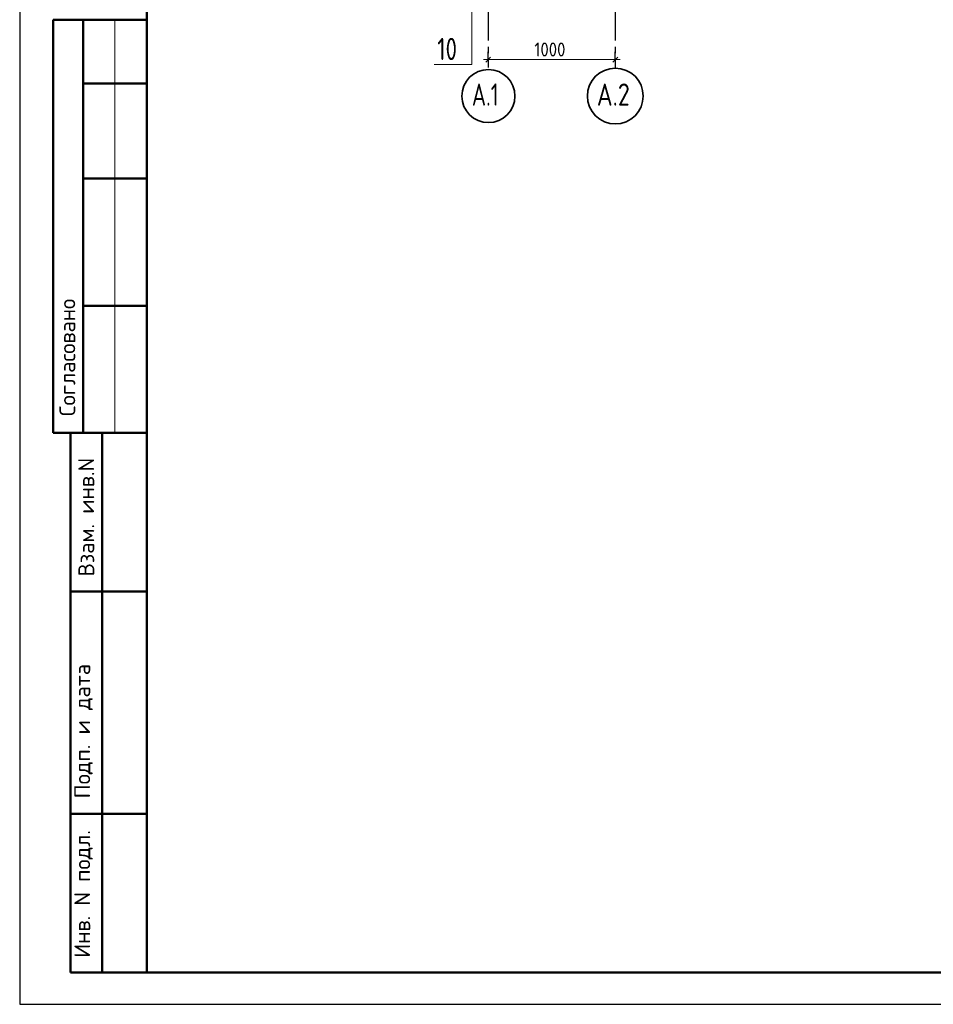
# Model space of a CAD drawing. Header units: millimetres. Extents: x 0 to 50400, y 0 to 35640.
# Tile 1 of 13: x 0 to 17257, y 0 to 18604. Entities that reach past the tile are written whole.
import ezdxf

# ---------------------------------------------------------------- set-up
doc = ezdxf.new("R2010")
doc.units = ezdxf.units.MM
doc.linetypes.add('______5', pattern=[1320, 960, -120, 120, -120])
doc.layers.add('Standard', color=7, linetype='Continuous', lineweight=25)
doc.layers.add('Сечения символ', color=7, linetype='Continuous', lineweight=25)
doc.layers.add('Оси', color=7, linetype='______5', true_color=0x656565)
doc.styles.add('ISOCPEUR', font='txt')

msp = doc.modelspace()

# ---------------------------------------------------------------- linework, layer by layer
at = {"layer": 'Standard', "color": 7, "linetype": 'Continuous', "lineweight": 25, "transparency": 33554687}
for p, q in [((2400, 35040), (2400, 1270)), ((8806, 17804), (8896, 17894)), ((11206, 17804), (11296, 17894))]:
    msp.add_line(p, q, dxfattribs=at)
at = {"layer": 'Standard', "color": 7, "linetype": 'Continuous', "lineweight": 50, "transparency": 33554687}
for p, q in [((7, 18600), (0, 18600)), ((2400, 18600), (632, 18600)), ((632, 18600), (632, 10800)), ((632, 18600), (632, 10800)), ((1200, 18600), (1200, 10800)), ((2400, 17400), (1200, 17400)), ((2400, 15600), (1200, 15600)), ((2400, 13200), (1200, 13200)), ((0, 10800), (7, 10800)), ((632, 10800), (2400, 10800)), ((960, 600), (960, 10800)), ((960, 600), (960, 10800)), ((1560, 600), (1560, 10800)), ((960, 7800), (2400, 7800)), ((960, 3600), (2400, 3600)), ((2400, 600), (960, 600))]:
    msp.add_line(p, q, dxfattribs=at)
at = {"layer": 'Standard', "color": 7, "linetype": 'Continuous', "lineweight": 13, "transparency": 33554687}
for p, q in [((1800, 18600), (1800, 10800)), ((8851, 17849), (8761, 17849)), ((8851, 17849), (11251, 17849)), ((11251, 17849), (11341, 17849))]:
    msp.add_line(p, q, dxfattribs=at)
at = {"layer": 'Standard', "color": 7, "linetype": 'Continuous', "lineweight": -3, "transparency": 33554687}
for p, q in [((8851, 17849), (8851, 17999)), ((11251, 17849), (11251, 17999)), ((8851, 17849), (8851, 17699)), ((11251, 17849), (11251, 17699))]:
    msp.add_line(p, q, dxfattribs=at)
at = {"layer": 'Standard', "color": 7, "linetype": 'Continuous', "lineweight": 25, "transparency": 33554687}
msp.add_lwpolyline([(0, 0), (50400, 0), (50400, 35640), (0, 35640), (0, 0)], close=True, dxfattribs=at)
at = {"layer": 'Standard', "color": 7, "linetype": 'Continuous', "lineweight": 13, "transparency": 33554687}
msp.add_lwpolyline([(50400, 35640), (0, 35640), (0, 0), (50400, 0), (50400, 35640)], dxfattribs=at)
at = {"layer": 'Standard', "color": 7, "linetype": 'Continuous', "lineweight": 50, "transparency": 33554687}
msp.add_lwpolyline([(2400, 35040), (49800, 35040), (49800, 600), (2400, 600), (2400, 35040)], close=True, dxfattribs=at)
at = {"layer": 'Оси', "color": 8, "linetype": '______5', "lineweight": -3, "transparency": 33554687}
for p, q in [((8851, 29731), (8851, 17714)), ((11251, 29731), (11251, 17714))]:
    msp.add_line(p, q, dxfattribs=at)
at = {"layer": 'Оси', "color": 7, "linetype": 'Continuous', "lineweight": 35, "transparency": 33554687}
for centre, radius in [((11251, 17161), 527), ((8853, 17161), 501)]:
    msp.add_circle(centre, radius, dxfattribs=at)
at = {"layer": 'Сечения символ', "color": 7, "linetype": 'Continuous', "lineweight": 13, "transparency": 33554687}
msp.add_lwpolyline([(8538, 19619), (8538, 17758), (7830, 17758)], dxfattribs=at)

# ---------------------------------------------------------------- texts
at = {"layer": 'Standard', "color": 7, "linetype": 'Continuous', "lineweight": 25, "transparency": 33554687, "insert": (9721, 17909), "char_height": 264, "width": 800.28, "attachment_point": 7, "style": 'ISOCPEUR'}
msp.add_mtext('\\W0.87;1000', dxfattribs=at)
at = {"layer": 'Standard', "color": 7, "linetype": 'Continuous', "lineweight": 50, "transparency": 33554687, "char_height": 300, "attachment_point": 7, "rotation": 90, "style": 'ISOCPEUR'}
for s, insert, width in [('\\A1;{\\fISOCPEUR|i0|b0;\\H300.000000;\\W1.000000;\\C7;Согласовано}\\P', (1050, 11114), 2486.25), ('\\A1;{\\fISOCPEUR|i0|b0;\\H300.000000;\\W1.000000;\\C7;Взам. инв.N}\\P', (1408, 8083), 2290.92), ('\\A1;{\\fISOCPEUR|i0|b0;\\H300.000000;\\W1.000000;\\C7;Подп. и дата}\\P', (1379, 3891), 2636.47), ('\\A1;{\\fISOCPEUR|i0|b0;\\H300.000000;\\W1.000000;\\C7;Инв. N подл.}\\P', (1379, 881), 2426.15)]:
    msp.add_mtext(s, dxfattribs=dict(at, insert=insert, width=width))
at = {"layer": 'Оси', "color": 7, "linetype": 'Continuous', "lineweight": 35, "transparency": 33554687, "char_height": 420, "attachment_point": 7, "style": 'ISOCPEUR'}
for s, insert, width in [('\\W0.71;А.1', (8541, 16978), 773.24), ('\\W0.79;А.2', (10902, 16978), 863.99)]:
    msp.add_mtext(s, dxfattribs=dict(at, insert=insert, width=width))
at = {"layer": 'Сечения символ', "color": 7, "linetype": 'Continuous', "lineweight": 35, "transparency": 33554687, "insert": (7887, 17840), "char_height": 420, "width": 661.19, "attachment_point": 7, "style": 'ISOCPEUR'}
msp.add_mtext('\\W0.75;10', dxfattribs=at)

doc.saveas('drawing.dxf')
